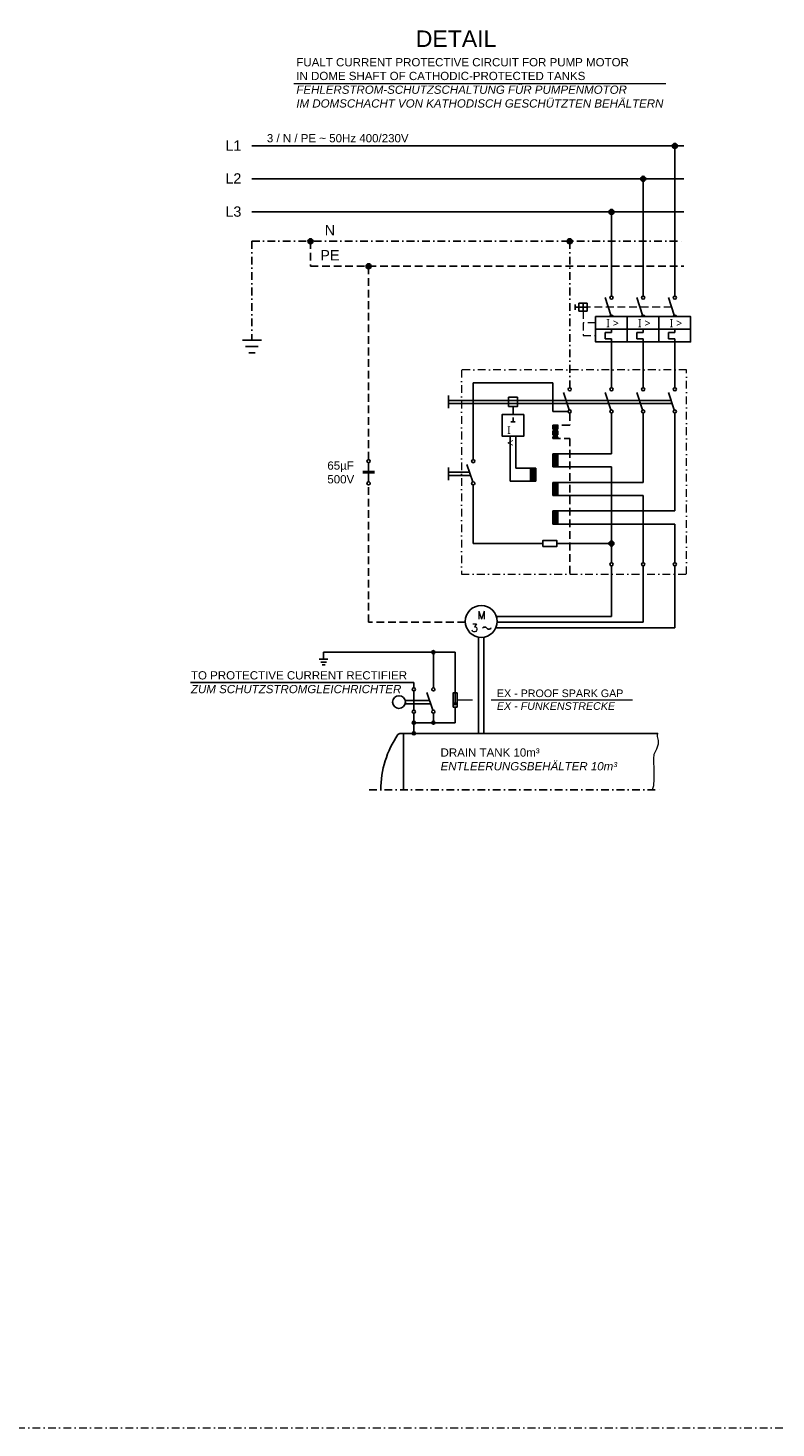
# Model space of a CAD drawing. Header units: millimetres. Extents: x 3957 to 44397, y -13363 to 1692.
# Tile 13 of 18: x 37135 to 40766, y -13363 to -6564. Entities that reach past the tile are written whole.
import ezdxf
from ezdxf.enums import TextEntityAlignment as Align

# ---------------------------------------------------------------- set-up
doc = ezdxf.new("R2010")
doc.units = ezdxf.units.MM
doc.header["$LTSCALE"] = 0.5
doc.header["$MEASUREMENT"] = 0
doc.linetypes.add('DASHDOT', pattern=[1, 0.5, -0.25, 0, -0.25])
doc.linetypes.add('HIDDEN', pattern=[0.375, 0.25, -0.125])
doc.layers.get('0').update_dxf_attribs({"linetype": 'CONTINUOUS'})
for name, color, linetype in [('17', 7, 'CONTINUOUS'), ('2', 7, 'CONTINUOUS'), ('41', 7, 'CONTINUOUS'), ('7', 7, 'CONTINUOUS')]:
    doc.layers.add(name, color=color, linetype=linetype)
doc.styles.add('LBB3.5M1000', font='isocp.shx', dxfattribs={"height": 3.5})
doc.styles.add('ROMANS', font='ROMANS', dxfattribs={"height": 0.2})

msp = doc.modelspace()

# ---------------------------------------------------------------- hatches: boundary and pattern name
at = {"linetype": 'Continuous', "ltscale": 150}
h = msp.add_hatch(color=256, dxfattribs=at)
edge = h.paths.add_edge_path()
edge.add_arc((40274.8, -7136.9), 12.3, 0, 360)
h = msp.add_hatch(color=256, dxfattribs=at)
edge = h.paths.add_edge_path()
edge.add_arc((40121.1, -7296.5), 12.3, 0, 360)
h = msp.add_hatch(color=256, dxfattribs=at)
edge = h.paths.add_edge_path()
edge.add_arc((39967.3, -7457.6), 12.3, 0, 360)
h = msp.add_hatch(color=256, dxfattribs=at)
edge = h.paths.add_edge_path()
edge.add_arc((38506.3, -7599.8), 12.3, 0, 360)
h = msp.add_hatch(color=256, dxfattribs=at)
edge = h.paths.add_edge_path()
edge.add_arc((39764.6, -7599.8), 12.3, 0, 360)
h = msp.add_hatch(color=256, dxfattribs=at)
edge = h.paths.add_edge_path()
edge.add_arc((38788.2, -7721.2), 12.3, 0, 360)
at = {"ltscale": 150}
h = msp.add_hatch(color=256, dxfattribs=at)
h.dxf.hatch_style = 1
h.paths.add_polyline_path([(39707.3, -8493), (39682, -8493), (39682, -8557.2), (39707.3, -8557.2)])
h = msp.add_hatch(color=256, dxfattribs=at)
h.dxf.hatch_style = 1
h.paths.add_polyline_path([(39707.3, -8631.8), (39682, -8631.8), (39682, -8696), (39707.3, -8696)])
h = msp.add_hatch(color=256, dxfattribs=at)
h.dxf.hatch_style = 1
h.paths.add_polyline_path([(39575, -8701.1), (39600.3, -8701.1), (39600.3, -8765.3), (39575, -8765.3)])
h = msp.add_hatch(color=256, dxfattribs=at)
h.dxf.hatch_style = 1
h.paths.add_polyline_path([(39707.3, -8770.5), (39682, -8770.5), (39682, -8834.7), (39707.3, -8834.7)])
h = msp.add_hatch(color=256, dxfattribs=at)
h.dxf.hatch_style = 1
h.paths.add_polyline_path([(39707.3, -8909.3), (39682, -8909.3), (39682, -8973.5), (39707.3, -8973.5)])
at = {"linetype": 'Continuous', "ltscale": 150}
h = msp.add_hatch(color=256, dxfattribs=at)
edge = h.paths.add_edge_path()
edge.add_arc((39967.3, -9067.7), 12.3, 0, 360)
at = {"linetype": 'Continuous'}
h = msp.add_hatch(color=256, dxfattribs=at)
h.dxf.hatch_style = 1
edge = h.paths.add_edge_path()
edge.add_arc((39102.7, -9595.6), 7.74, 0, 360)
h = msp.add_hatch(color=256, dxfattribs=at)
h.dxf.hatch_style = 1
h.paths.add_polyline_path([(39208.1, -9852.6), (39213.5, -9843.2), (39202.6, -9843.2)])
h = msp.add_hatch(color=256, dxfattribs=at)
h.dxf.hatch_style = 1
edge = h.paths.add_edge_path()
edge.add_arc((39007.8, -9937.6), 7.74, 0, 360)
h = msp.add_hatch(color=256)
h.dxf.hatch_style = 1
edge = h.paths.add_edge_path()
edge.add_arc((39007.8, -9989.4), 7.74, 0, 360)
h = msp.add_hatch(color=256, dxfattribs=at)
h.dxf.hatch_style = 1
edge = h.paths.add_edge_path()
edge.add_arc((39102.7, -9937.6), 7.74, 0, 360)

# ---------------------------------------------------------------- linework, layer by layer
at = {"linetype": 'Continuous', "lineweight": 15, "ltscale": 150}
msp.add_line((38424.6, -6834.5), (40232, -6834.5), dxfattribs=at)
at = {"linetype": 'Continuous', "ltscale": 150}
for p, q in [((38222, -7136.9), (40318.7, -7136.9)), ((40274.8, -7865.9), (40274.8, -7136.9)), ((38222, -7296.5), (40318.7, -7296.5)), ((40121.1, -7865.9), (40121.1, -7296.5)), ((38222, -7457.6), (40318.7, -7457.6)), ((39967.3, -7865.9), (39967.3, -7457.6)), ((39964.9, -7958.6), (39936.6, -7873.6)), ((40118.6, -7958.6), (40090.3, -7873.6)), ((40272.4, -7958.6), (40244, -7873.6)), ((39682, -8287.5), (39296.3, -8287.5)), ((39296.3, -8287.5), (39296.3, -8660.2)), ((39682, -8426.3), (39682, -8287.5)), ((39175.7, -8349.4), (39175.7, -8410.9)), ((39762.1, -8419), (39733.8, -8334.1)), ((39964.9, -8419), (39936.6, -8334.1)), ((40118.6, -8419), (40090.3, -8334.1)), ((40272.4, -8419), (40244, -8334.1)), ((39175.7, -8372.5), (40256.9, -8372.5)), ((39175.7, -8387.9), (40262, -8387.9)), ((39489.4, -8440.5), (39489.4, -8402.6)), ((39756.9, -8426.3), (39682, -8426.3)), ((39478.4, -8477.2), (39500.4, -8477.2)), ((39489.4, -8456), (39489.4, -8477.2)), ((39967.3, -8434), (39967.3, -8631.8)), ((40121.1, -8434), (40121.1, -8770.5)), ((40274.8, -8434), (40274.8, -8909.3)), ((39475.8, -8546.8), (39475.8, -8765.3)), ((39502.9, -8546.8), (39502.9, -8701.1)), ((39967.3, -8631.8), (39682, -8631.8)), ((39682, -8631.8), (39682, -8696)), ((39707.3, -8631.8), (39707.3, -8696)), ((38788.2, -8675.6), (38788.2, -8718.3)), ((39175.7, -8698.6), (39175.7, -8760.1)), ((39293.9, -8768.2), (39265.6, -8683.2)), ((39502.9, -8701.1), (39600.3, -8701.1)), ((39575, -8701.1), (39575, -8765.3)), ((39600.3, -8701.1), (39600.3, -8765.3)), ((39682, -8696), (39967.3, -8696)), ((39967.3, -8696), (39967.3, -9160.6)), ((38759.8, -8718.3), (38816.6, -8718.3)), ((38759.8, -8725), (38816.6, -8725)), ((38788.2, -8725), (38788.2, -8767.8)), ((39175.7, -8721.7), (39278.4, -8721.7)), ((39175.7, -8737), (39283.5, -8737)), ((39600.3, -8765.3), (39475.8, -8765.3)), ((39296.3, -8783.2), (39296.3, -9067.7)), ((40121.1, -8770.5), (39682, -8770.5)), ((39682, -8770.5), (39682, -8834.7)), ((39682, -8834.7), (40121.1, -8834.7)), ((39707.3, -8770.5), (39707.3, -8834.7)), ((40121.1, -8834.7), (40121.1, -9160.6)), ((40274.8, -8909.3), (39682, -8909.3)), ((39682, -8909.3), (39682, -8973.5)), ((39682, -8973.5), (40274.8, -8973.5)), ((39707.3, -8909.3), (39707.3, -8973.5)), ((40274.8, -8973.5), (40274.8, -9160.6)), ((39296.3, -9067.7), (39634, -9067.7)), ((39702.5, -9067.7), (39967.3, -9067.7)), ((39967.3, -9176), (39967.3, -9422.1)), ((40121.1, -9449.9), (40121.1, -9176)), ((40274.8, -9477.6), (40274.8, -9176)), ((39967.3, -9422.1), (39408.8, -9422.1)), ((39412.4, -9449.9), (40121.1, -9449.9)), ((40274.8, -9477.6), (39405.7, -9477.6)), ((38958, -9989.4), (38943.1, -9989.4))]:
    msp.add_line(p, q, dxfattribs=at)
at = {"linetype": 'DASHDOT', "ltscale": 150}
for q in [(38222, -8079.5), (40318.7, -7599.8)]:
    msp.add_line((38222, -7599.8), q, dxfattribs=at)
at = {"linetype": 'HIDDEN', "ltscale": 300}
for p, q in [((38506.3, -7599.8), (38506.3, -7721.2)), ((38506.3, -7721.2), (40318.7, -7721.2))]:
    msp.add_line(p, q, dxfattribs=at)
at = {"color": 7, "linetype": 'DASHDOT', "ltscale": 150}
msp.add_line((39764.6, -7599.8), (39764.6, -8311), dxfattribs=at)
at = {"color": 7, "linetype": 'Continuous', "ltscale": 150}
for p, q in [((39791.7, -7907.1), (39791.7, -7932.4)), ((39849.2, -7919.7), (39791.7, -7919.7)), ((39829.3, -7900.6), (39829.3, -7938.9)), ((38175.9, -8079.5), (38268.1, -8079.5)), ((39890.5, -8027.3), (40044.2, -8027.3)), ((39967.3, -8042.7), (39936.6, -8042.7)), ((39936.6, -8042.7), (39936.6, -8073.5)), ((39936.6, -8073.5), (39967.3, -8073.5)), ((39967.3, -8042.7), (39967.3, -8027.3)), ((39967.3, -8073.5), (39967.3, -8088.8)), ((39967.3, -8088.8), (39967.3, -8311)), ((40044.2, -8027.3), (40197.9, -8027.3)), ((40121.1, -8042.7), (40090.3, -8042.7)), ((40090.3, -8042.7), (40090.3, -8073.5)), ((40090.3, -8073.5), (40121.1, -8073.5)), ((40121.1, -8042.7), (40121.1, -8027.3)), ((40121.1, -8073.5), (40121.1, -8088.8)), ((40121.1, -8088.8), (40121.1, -8311)), ((40197.9, -8027.3), (40351.7, -8027.3)), ((40274.8, -8042.7), (40244, -8042.7)), ((40244, -8042.7), (40244, -8073.5)), ((40244, -8073.5), (40274.8, -8073.5)), ((40274.8, -8042.7), (40274.8, -8027.3)), ((40274.8, -8073.5), (40274.8, -8088.8)), ((40274.8, -8088.8), (40274.8, -8311)), ((38191.3, -8110.3), (38252.7, -8110.3)), ((38206.6, -8141), (38237.4, -8141))]:
    msp.add_line(p, q, dxfattribs=at)
at = {"linetype": 'HIDDEN', "lineweight": 18, "ltscale": 300}
for p, q in [((39829.3, -7938.9), (39829.3, -8058.1)), ((40259.4, -7919.7), (39849.2, -7919.7)), ((39890.5, -7996.6), (39829.3, -7996.6)), ((39829.3, -8058.1), (39890.5, -8058.1))]:
    msp.add_line(p, q, dxfattribs=at)
at = {"linetype": 'HIDDEN', "ltscale": 150}
for p, q in [((39682, -8493), (39682, -8557.2)), ((39707.3, -8493), (39707.3, -8557.2))]:
    msp.add_line(p, q, dxfattribs=at)
at = {"linetype": 'Continuous'}
for p, q in [((39322.6, -9522.2), (39322.6, -9989.4)), ((39347.5, -9522.2), (39347.5, -9989.4)), ((39208.1, -9595.6), (38569.8, -9595.6)), ((38569.8, -9595.6), (38569.8, -9629.1)), ((39102.7, -9768), (39102.7, -9595.6)), ((39208.1, -9852.6), (39208.1, -9595.6)), ((39007.8, -9742), (37923, -9742)), ((39007.8, -9768), (39007.8, -9742)), ((39007.8, -9876.5), (39007.8, -9783.5)), ((38965.7, -9830), (39084.6, -9830)), ((38965.7, -9845.5), (39089.8, -9845.5)), ((39100.2, -9876.9), (39071.7, -9791.3)), ((39007.8, -9989.4), (39007.8, -9892)), ((39102.7, -9892), (39102.7, -9937.6)), ((39208.1, -9937.6), (39208.1, -9861.5)), ((39007.8, -9937.6), (39208.1, -9937.6))]:
    msp.add_line(p, q, dxfattribs=at)
at = {"color": 7, "linetype": 'Continuous'}
for p, q in [((38548.9, -9629.1), (38590.6, -9629.1)), ((38555.9, -9643), (38583.7, -9643)), ((38562.8, -9656.9), (38576.7, -9656.9))]:
    msp.add_line(p, q, dxfattribs=at)
at = {"linetype": 'Continuous', "lineweight": 15}
for p, q in [((39217.5, -9827.4), (39293.2, -9827.4)), ((39383.1, -9827.4), (40070, -9827.4))]:
    msp.add_line(p, q, dxfattribs=at)
at = {"color": 7, "linetype": 'Continuous', "ltscale": 150}
for points in [[(39849.2, -7900.6), (39809.4, -7900.6), (39809.4, -7938.9), (39849.2, -7938.9)], [(39890.5, -7965.9), (40044.2, -7965.9), (40044.2, -8088.8), (39890.5, -8088.8)], [(40044.2, -7965.9), (40197.9, -7965.9), (40197.9, -8088.8), (40044.2, -8088.8)], [(40197.9, -7965.9), (40351.7, -7965.9), (40351.7, -8088.8), (40197.9, -8088.8)]]:
    msp.add_lwpolyline(points, close=True, dxfattribs=at)
at = {"linetype": 'DASHDOT', "lineweight": 15, "ltscale": 150}
msp.add_lwpolyline([(40332.2, -9216.6), (40332.2, -9216.6), (40332.2, -8223.8), (39239.2, -8223.8), (39239.2, -9216.6), (40332.2, -9216.6)], dxfattribs=at)
at = {"linetype": 'Continuous', "ltscale": 150}
for points in [[(39467.9, -8402.6), (39510.8, -8402.6), (39510.8, -8357), (39467.9, -8357)], [(39541.4, -8440.5), (39437.3, -8440.5), (39437.3, -8546.8), (39541.4, -8546.8)], [(39634, -9082), (39702.5, -9082), (39702.5, -9053.4), (39634, -9053.4)]]:
    msp.add_lwpolyline(points, close=True, dxfattribs=at)
at = {"linetype": 'Continuous'}
msp.add_lwpolyline([(39342.9, -9478.9), (39343, -9476.8), (39346.1, -9474.3), (39350.6, -9473.1), (39352.3, -9473.1), (39357.1, -9474), (39365.7, -9481.4), (39370.3, -9482.8), (39374.1, -9482.8), (39378.7, -9481.5), (39381.4, -9479.7), (39381.6, -9476.8)], dxfattribs=at)
for points in [[(39198.6, -9861.5), (39217.5, -9861.5), (39217.5, -9793.2), (39198.6, -9793.2)], [(39208.1, -9852.6), (39213.5, -9843.2), (39202.6, -9843.2)]]:
    msp.add_lwpolyline(points, close=True, dxfattribs=at)
at = {"linetype": 'Continuous', "ltscale": 150}
msp.add_lwpolyline([(40192.1, -9989.4), (38958, -9989.4), (38958, -10263)], dxfattribs=at)
at = {"linetype": 'Continuous', "lineweight": 15, "ltscale": 150}
msp.add_lwpolyline([(40192.1, -9989.4), (40189.3, -9996), (40189.3, -10005.2), (40194.8, -10023.7), (40194.8, -10042.2), (40185.6, -10066.2), (40172.7, -10092), (40170.8, -10112.3), (40170.8, -10134.5), (40172.7, -10153), (40172.7, -10182.5), (40172.7, -10210.2), (40170.8, -10243.5), (40164.3, -10263)], dxfattribs=at)
at = {"color": 7, "linetype": 'Continuous', "ltscale": 150}
for centre, radius in [((40274.8, -7136.9), 12.3), ((40121.1, -7296.5), 12.3), ((39967.3, -7457.6), 12.3), ((38506.3, -7599.8), 12.3), ((39764.6, -7599.8), 12.3), ((38788.2, -7721.2), 12.3), ((39967.3, -7873.6), 7.69), ((40121.1, -7873.6), 7.69), ((40274.8, -7873.6), 7.69), ((39764.6, -8318.7), 7.69), ((39967.3, -8318.7), 7.69), ((40121.1, -8318.7), 7.69), ((40274.8, -8318.7), 7.69), ((39764.6, -8426.3), 7.69), ((39967.3, -8426.3), 7.69), ((40121.1, -8426.3), 7.69), ((40274.8, -8426.3), 7.69), ((38788.2, -8667.9), 7.69), ((39296.3, -8667.9), 7.69), ((38788.2, -8775.5), 7.69), ((39296.3, -8775.5), 7.69), ((39967.3, -9067.7), 12.3), ((39967.3, -9168.3), 7.69), ((40121.1, -9168.3), 7.69), ((40274.8, -9168.3), 7.69)]:
    msp.add_circle(centre, radius, dxfattribs=at)
at = {"linetype": 'Continuous'}
for centre, radius in [((39335.1, -9445.8), 77.4), ((39102.7, -9595.6), 7.74), ((38935.7, -9837.7), 31), ((39007.8, -9937.6), 7.74), ((39102.7, -9937.6), 7.74)]:
    msp.add_circle(centre, radius, dxfattribs=at)
at = {"color": 7, "linetype": 'Continuous'}
for centre in [(39007.8, -9775.8), (39102.7, -9775.8), (39007.8, -9884.2), (39102.7, -9884.2), (39007.8, -9989.4)]:
    msp.add_circle(centre, 7.74, dxfattribs=at)
at = {"color": 7, "linetype": 'Continuous', "ltscale": 150}
for centre in [(39967.3, -7965.9), (40121.1, -7965.9), (40274.8, -7965.9)]:
    msp.add_arc(centre, 7.69, 0, 180, dxfattribs=at)
at = {"linetype": 'Continuous', "ltscale": 150}
for centre, radius, start, end in [((38943.1, -10004.1), 14.7, 90, 145.31771), ((39317.2, -10263), 469.6, 145.31771, 180)]:
    msp.add_arc(centre, radius, start, end, dxfattribs=at)
at = {"layer": '17', "color": 3, "linetype": 'DASHDOT', "lineweight": 5, "ltscale": 150}
msp.add_lwpolyline([(29797.4, -13362.7), (44397.1, -13362.7), (44397.1, 1692.2), (29797.4, 1692.2)], close=True, dxfattribs=at)
at = {"layer": '2', "color": 7, "linetype": 'DASHDOT', "ltscale": 150}
msp.add_line((38790.8, -10263), (40200.3, -10263), dxfattribs=at)
at = {"layer": '41', "color": 7, "linetype": 'HIDDEN', "ltscale": 300}
for p, q in [((38788.2, -8660.2), (38788.2, -7721.2)), ((39764.6, -8493), (39682, -8493)), ((39764.6, -8434), (39764.6, -8493)), ((39682, -8557.2), (39764.6, -8557.2)), ((39764.6, -8557.2), (39764.6, -9216.6)), ((38788.2, -9449.9), (38788.2, -8783.2)), ((39257.8, -9449.9), (38788.2, -9449.9))]:
    msp.add_line(p, q, dxfattribs=at)

# ---------------------------------------------------------------- texts
at = {"linetype": 'Continuous', "style": 'ROMANS'}
for s, p in [('M', (39336, -9414.8)), ('3', (39302.6, -9476.8))]:
    msp.add_text(s, height=38.7, dxfattribs=at).set_placement(p, align=Align.MIDDLE)
at = {"ltscale": 150, "attachment_point": 1, "style": 'LBB3.5M1000'}
for s, width, insert, char_height in [('{\\fArial|b0|i0|c0|p34;DETAIL}', 4.988, (39017.4, -6576.2), 80), ('{\\fArial|b0|i0|c0|p34;FUALT CURRENT PROTECTIVE CIRCUIT FOR PUMP MOTOR\\PIN DOME SHAFT OF CATHODIC-PROTECTED TANKS\\P\\fArial|b0|i1|c0|p34;FEHLERSTROM-SCHUTZSCHALTUNG FÜR PUMPENMOTOR\\PIM DOMSCHACHT VON KATHODISCH GESCHÜTZTEN BEHÄLTERN}', 2086.602, (38437.6, -6710.4), 40), ('\\A1;{\\fArial|b0|i0|c0|p34;3 / N / PE ~ 50Hz 400/230V }', 721.979, (38294.4, -7079.3), 40), ('{\\fSegoe UI|b0|i0|c0|p34;\\H1.0853x;I >\\H0.92138x; }', 90.412, (39942.2, -7977.3), 36.855), ('{\\fSegoe UI|b0|i0|c0|p34;\\H1.0853x;I >\\H0.92138x; }', 108.9, (40095.9, -7977.3), 36.855), ('{\\fSegoe UI|b0|i0|c0|p34;\\H1.0853x;I >\\H0.92138x; }', 84.249, (40249.6, -7977.3), 36.855), ('{\\fSegoe UI|b0|i0|c0|p34;I\\fArial|b0|i0|c0|p34; <}', 0.98, (39461.4, -8498.2), 36.855), ('{\\fArial|b0|i0|c0|p34;DRAIN TANK 10m³\\P\\fArial|b0|i1|c0|p34;ENTLEERUNGSBEHÄLTER 10m³\\H1.2023x; }', 856.901, (39137.6, -10062.4), 40)]:
    msp.add_mtext_dynamic_manual_height_columns(s, width=width, gutter_width=17.5, heights=[0], dxfattribs=dict(at, insert=insert, char_height=char_height))
at = {"color": 7, "linetype": 'Continuous', "char_height": 50, "attachment_point": 2, "style": 'ROMANS'}
for s, insert, width in [('{\\fArial|b0|i0|c0|p34;L1}', (38131.8, -7110), 61.493), ('{\\fArial|b0|i0|c0|p34;L2}', (38131.8, -7269.6), 76.866), ('{\\fArial|b0|i0|c0|p34;L3}', (38131.8, -7430.7), 76.866), ('{\\fArial|b0|i0|c0|p34;N}', (38600.6, -7521.1), 35.871), ('{\\fArial|b0|i0|c0|p34;PE}', (38600.6, -7642.4), 87.115)]:
    msp.add_mtext(s, dxfattribs=dict(at, insert=insert, width=width))
at = {"linetype": 'Continuous', "ltscale": 150, "insert": (38588, -8668.9), "char_height": 40, "attachment_point": 1, "style": 'ROMANS'}
msp.add_mtext_dynamic_manual_height_columns('{\\fArial|b0|i0|c0|p34;65µF\\P500V\\H1.0051x; }', width=2.116, gutter_width=17.5, heights=[0], dxfattribs=at)
at = {"insert": (39411.3, -9776.3), "char_height": 37.133, "attachment_point": 1, "style": 'LBB3.5M1000'}
msp.add_mtext_dynamic_manual_height_columns('{\\fArial|b0|i0|c0|p34;EX - PROOF SPARK GAP\\P\\fArial|b0|i1|c0|p34;EX - FUNKENSTRECKE}', width=682.111, gutter_width=17.5, heights=[0], dxfattribs=at)
at = {"layer": '7', "color": 7, "linetype": 'Continuous', "ltscale": 150, "insert": (37926, -9687.7), "char_height": 40, "attachment_point": 1, "style": 'ROMANS'}
msp.add_mtext_dynamic_manual_height_columns('{\\fArial|b0|i0|c0|p34;TO PROTECTIVE CURRENT RECTIFIER\\P\\fArial|b0|i1|c0|p34;ZUM SCHUTZSTROMGLEICHRICHTER}', width=1084.007, gutter_width=17.5, heights=[0], dxfattribs=at)

doc.saveas('drawing.dxf')
